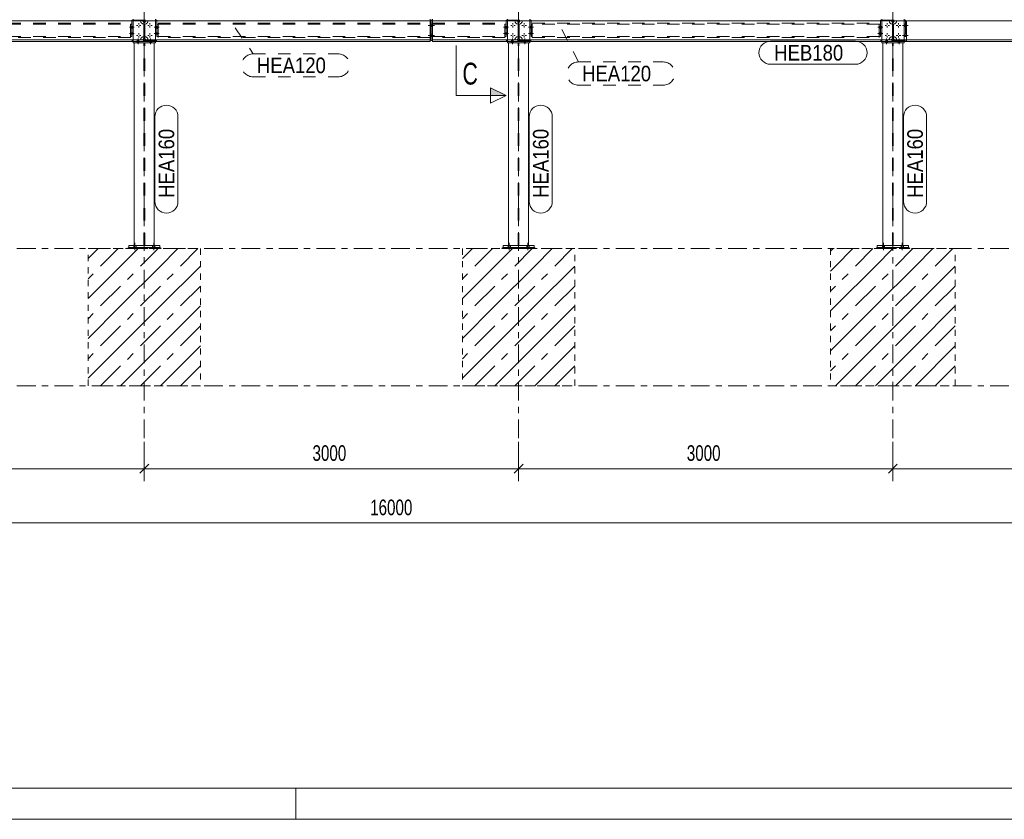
# Model space of a CAD drawing. Header units: millimetres. Extents: x -66 to 775, y -448 to 146.
# Tile 5 of 30: x 101 to 259, y -448 to -320. Entities that reach past the tile are written whole.
import ezdxf

# ---------------------------------------------------------------- set-up
doc = ezdxf.new("R2010")
doc.units = ezdxf.units.MM
for name, pattern in [('XKITLINE00', [0]), ('XKITLINE01', [4, 1, -1, 1, -1]), ('XKITLINE02', [4, 2, -2]), ('XKITLINE03', [6, 3, -1, 1, -1])]:
    doc.linetypes.add(name, pattern=pattern)
for name, color, linetype, lineweight in [('Kóta', 4, 'Continuous', 0), ('List výkresu', 3, 'Continuous', 0), ('Mřížka', 4, 'Continuous', 0), ('Prvek', 2, 'Continuous', 0), ('Značka prvku', 2, 'Continuous', 0), ('Řez', 7, 'Continuous', 0), ('Šroub', 3, 'Continuous', 0)]:
    doc.layers.add(name, color=color, linetype=linetype, lineweight=lineweight)
doc.styles.add('ARIAL', font='arial.ttf')
doc.styles.add('ARIAL_NARROW', font='ARIALN.TTF')

msp = doc.modelspace()

# ---------------------------------------------------------------- hatches: boundary and pattern name
at = {"layer": 'Řez'}
msp.add_hatch(color=6, dxfattribs=at).paths.add_polyline_path([(176.5, -331.09), (179, -332.34), (176.5, -332.34)], flags=17)

# ---------------------------------------------------------------- linework, layer by layer
at = {"layer": 'Kóta', "color": 7, "linetype": 'XKITLINE00', "lineweight": 0}
for p, q in [((121, -387.9), (121, -394.19)), ((121, -387.9), (121, -394.19)), ((181, -387.9), (181, -394.19)), ((181, -387.9), (181, -394.19)), ((241, -387.9), (241, -394.19)), ((241, -387.9), (241, -394.19)), ((61, -392.19), (121, -392.19)), ((121.71, -391.48), (120.29, -392.9)), ((121.71, -391.48), (120.29, -392.9)), ((121, -392.19), (181, -392.19)), ((181.71, -391.48), (180.29, -392.9)), ((181.71, -391.48), (180.29, -392.9)), ((181, -392.19), (241, -392.19)), ((241.71, -391.48), (240.29, -392.9)), ((241.71, -391.48), (240.29, -392.9)), ((241, -392.19), (321, -392.19)), ((1, -400.9), (321, -400.9))]:
    msp.add_line(p, q, dxfattribs=at)
at = {"layer": 'Kóta', "color": 3}
for p in [(121, -392.19), (121, -392.19), (181, -392.19), (181, -392.19), (241, -392.19), (241, -392.19)]:
    msp.add_point(p, dxfattribs=at)
at = {"layer": 'List výkresu', "color": 7, "linetype": 'XKITLINE00', "lineweight": 0}
for p, q in [((-60.71, -443.42), (770.29, -443.42)), ((145.29, -448.42), (145.29, -443.42)), ((-65.71, -448.42), (775.29, -448.42))]:
    msp.add_line(p, q, dxfattribs=at)
at = {"layer": 'Mřížka', "color": 1, "linetype": 'XKITLINE03', "lineweight": 0}
for p, q in [((121, -393.28), (121, -222.92)), ((181, -393.28), (181, -222.92)), ((241, -393.28), (241, -222.92)), ((-19.41, -356.9), (347.2, -356.9)), ((-19.41, -378.9), (347.2, -378.9))]:
    msp.add_line(p, q, dxfattribs=at)
at = {"layer": 'Prvek', "color": 3, "linetype": 'XKITLINE00', "lineweight": 0}
for p, q in [((-0.8, -320.38), (166.8, -320.38)), ((166.8, -320.1), (166.8, -320.38)), ((167, -320.26), (166.8, -320.26)), ((166.8, -323.54), (166.8, -320.26)), ((167, -323.54), (167, -320.26)), ((167.2, -320.26), (167, -320.26)), ((167, -323.54), (167, -320.26)), ((167.2, -320.38), (167.2, -320.1)), ((167.2, -323.54), (167.2, -320.26)), ((322.8, -320.38), (167.2, -320.38)), ((166.8, -323.42), (-0.8, -323.42)), ((166.8, -323.42), (166.8, -323.7)), ((167, -323.54), (166.8, -323.54)), ((167.2, -323.54), (167, -323.54)), ((167.2, -323.7), (167.2, -323.42)), ((322.8, -323.42), (167.2, -323.42)), ((166.8, -323.7), (-0.8, -323.7)), ((119.2, -323.7), (119.2, -323.9)), ((119.2, -323.9), (122.8, -323.9)), ((119.4, -356.4), (119.4, -323.9)), ((122.6, -323.9), (122.6, -356.4)), ((122.8, -323.7), (122.8, -323.9)), ((287.04, -323.7), (167.2, -323.7)), ((179.2, -323.7), (179.2, -323.9)), ((179.2, -323.9), (182.8, -323.9)), ((179.4, -356.4), (179.4, -323.9)), ((182.6, -323.9), (182.6, -356.4)), ((182.8, -323.7), (182.8, -323.9)), ((239.2, -323.7), (239.2, -323.9)), ((239.2, -323.9), (242.8, -323.9)), ((239.4, -356.4), (239.4, -323.9)), ((242.6, -323.9), (242.6, -356.4)), ((242.8, -323.7), (242.8, -323.9)), ((118.3, -356.9), (118.5, -356.7)), ((118.5, -356.4), (123.5, -356.4)), ((118.5, -356.4), (118.5, -356.7)), ((123.5, -356.7), (118.5, -356.7)), ((118.5, -356.7), (123.5, -356.7)), ((123.5, -356.4), (123.5, -356.7)), ((123.7, -356.9), (123.5, -356.7)), ((178.3, -356.9), (178.5, -356.7)), ((178.5, -356.4), (183.5, -356.4)), ((178.5, -356.4), (178.5, -356.7)), ((183.5, -356.7), (178.5, -356.7)), ((178.5, -356.7), (183.5, -356.7)), ((183.5, -356.4), (183.5, -356.7)), ((183.7, -356.9), (183.5, -356.7)), ((238.5, -356.7), (238.3, -356.9)), ((238.5, -356.4), (243.5, -356.4)), ((238.5, -356.4), (238.5, -356.7)), ((243.5, -356.7), (238.5, -356.7)), ((238.5, -356.7), (243.5, -356.7)), ((243.5, -356.4), (243.5, -356.7)), ((243.7, -356.9), (243.5, -356.7))]:
    msp.add_line(p, q, dxfattribs=at)
at = {"layer": 'Prvek', "color": 7, "linetype": 'XKITLINE02', "lineweight": 0}
for p, q in [((119, -320.26), (119, -323.54)), ((119, -320.26), (119.2, -320.26)), ((119.2, -320.1), (119.2, -320.38)), ((119.2, -320.26), (119.2, -323.54)), ((119.2, -320.26), (122.8, -320.26)), ((119.2, -323.54), (119.2, -320.26)), ((119.2, -320.26), (122.8, -320.26)), ((119.2, -323.54), (119.2, -320.26)), ((119.2, -320.38), (120.61, -320.38)), ((119.2, -320.38), (120.41, -320.38)), ((119.2, -323.42), (119.2, -320.38)), ((120.41, -320.41), (120.41, -320.38)), ((120.41, -320.38), (120.41, -320.41)), ((120.61, -320.38), (120.73, -320.41)), ((121.08, -320.38), (120.92, -320.38)), ((120.92, -320.38), (120.92, -323.42)), ((121.08, -323.42), (121.08, -320.38)), ((121.27, -320.41), (121.39, -320.38)), ((121.39, -320.38), (122.8, -320.38)), ((121.59, -320.38), (122.8, -320.38)), ((121.59, -320.41), (121.59, -320.38)), ((121.59, -320.38), (121.59, -320.41)), ((122.8, -320.38), (122.8, -320.1)), ((122.8, -320.26), (122.8, -323.54)), ((122.8, -320.26), (122.8, -323.54)), ((122.8, -320.26), (122.8, -323.54)), ((122.8, -320.26), (123, -320.26)), ((122.8, -323.42), (122.8, -320.38)), ((123, -320.26), (123, -323.54)), ((166.8, -320.38), (166.8, -323.42)), ((167.2, -323.42), (167.2, -320.38)), ((179, -320.26), (179, -323.54)), ((179, -320.26), (179.2, -320.26)), ((179.2, -320.1), (179.2, -320.38)), ((179.2, -320.26), (182.8, -320.26)), ((179.2, -323.54), (179.2, -320.26)), ((179.2, -320.26), (182.8, -320.26)), ((179.2, -323.54), (179.2, -320.26)), ((179.2, -320.26), (179.2, -323.54)), ((179.2, -320.38), (180.62, -320.38)), ((180.41, -320.38), (179.2, -320.38)), ((179.2, -323.42), (179.2, -320.38)), ((180.41, -320.41), (180.41, -320.38)), ((180.41, -320.38), (180.41, -320.41)), ((180.62, -320.38), (180.73, -320.41)), ((181.08, -320.38), (180.92, -320.38)), ((180.92, -320.38), (180.92, -323.42)), ((181.08, -323.42), (181.08, -320.38)), ((181.27, -320.41), (181.38, -320.38)), ((181.38, -320.38), (182.8, -320.38)), ((182.8, -320.38), (181.59, -320.38)), ((181.59, -320.41), (181.59, -320.38)), ((181.59, -320.38), (181.59, -320.41)), ((182.8, -320.38), (182.8, -320.1)), ((182.8, -320.26), (182.8, -323.54)), ((182.8, -320.26), (182.8, -323.54)), ((182.8, -320.26), (182.8, -323.54)), ((182.8, -320.26), (183, -320.26)), ((182.8, -323.42), (182.8, -320.38)), ((183, -320.26), (183, -323.54)), ((239, -320.26), (239, -323.54)), ((239, -320.26), (239.2, -320.26)), ((239.2, -320.1), (239.2, -320.38)), ((239.2, -320.26), (239.2, -323.54)), ((239.2, -320.26), (242.8, -320.26)), ((239.2, -323.54), (239.2, -320.26)), ((239.2, -320.26), (242.8, -320.26)), ((239.2, -323.54), (239.2, -320.26)), ((239.2, -320.38), (240.62, -320.38)), ((240.41, -320.38), (239.2, -320.38)), ((239.2, -323.42), (239.2, -320.38)), ((240.41, -320.41), (240.41, -320.38)), ((240.41, -320.38), (240.41, -320.41)), ((240.62, -320.38), (240.73, -320.41)), ((241.08, -320.38), (240.92, -320.38)), ((240.92, -320.38), (240.92, -323.42)), ((241.08, -323.42), (241.08, -320.38)), ((241.27, -320.41), (241.38, -320.38)), ((241.38, -320.38), (242.8, -320.38)), ((242.8, -320.38), (241.59, -320.38)), ((241.59, -320.41), (241.59, -320.38)), ((241.59, -320.38), (241.59, -320.41)), ((242.8, -320.38), (242.8, -320.1)), ((242.8, -320.26), (242.8, -323.54)), ((242.8, -320.26), (243, -320.26)), ((242.8, -320.26), (242.8, -323.54)), ((242.8, -320.26), (242.8, -323.54)), ((242.8, -323.42), (242.8, -320.38)), ((243, -320.26), (243, -323.54)), ((243, -320.38), (243, -323.42)), ((243, -320.38), (243.2, -320.38)), ((243.2, -323.7), (243.2, -320.1)), ((318.8, -320.38), (243.2, -320.38)), ((243.2, -320.38), (243.2, -323.42)), ((63.2, -320.76), (118.8, -320.76)), ((63.2, -320.92), (118.8, -320.92)), ((118.8, -323.04), (118.8, -320.76)), ((118.8, -320.92), (118.8, -322.88)), ((118.8, -320.92), (119, -320.92)), ((119, -320.92), (119, -322.88)), ((120.43, -320.51), (120.41, -320.41)), ((120.41, -320.41), (120.43, -320.51)), ((120.91, -320.88), (120.78, -320.87)), ((120.78, -320.87), (120.91, -320.88)), ((120.89, -320.57), (120.92, -320.68)), ((120.91, -322.92), (120.91, -320.88)), ((120.92, -323.12), (120.92, -320.68)), ((121.08, -320.68), (121.11, -320.57)), ((121.08, -323.12), (121.08, -320.68)), ((121.09, -320.88), (121.22, -320.87)), ((121.22, -320.87), (121.09, -320.88)), ((121.09, -322.92), (121.09, -320.88)), ((121.57, -320.51), (121.59, -320.41)), ((121.59, -320.41), (121.57, -320.51)), ((123, -320.92), (123, -322.88)), ((123, -320.92), (123.2, -320.92)), ((123.2, -323.04), (123.2, -320.76)), ((123.2, -320.76), (178.8, -320.76)), ((123.2, -320.92), (178.8, -320.92)), ((123.2, -320.92), (123.2, -322.88)), ((178.8, -323.04), (178.8, -320.76)), ((178.8, -320.92), (178.8, -322.88)), ((178.8, -320.92), (179, -320.92)), ((179, -320.92), (179, -322.88)), ((180.43, -320.51), (180.41, -320.41)), ((180.41, -320.41), (180.43, -320.51)), ((180.91, -320.88), (180.78, -320.87)), ((180.78, -320.87), (180.91, -320.88)), ((180.89, -320.57), (180.91, -320.68)), ((180.91, -323.12), (180.91, -320.68)), ((180.91, -322.92), (180.91, -320.88)), ((181.09, -320.68), (181.11, -320.57)), ((181.09, -323.12), (181.09, -320.68)), ((181.09, -320.88), (181.22, -320.87)), ((181.22, -320.87), (181.09, -320.88)), ((181.09, -322.92), (181.09, -320.88)), ((181.57, -320.51), (181.59, -320.41)), ((181.59, -320.41), (181.57, -320.51)), ((183, -320.92), (183, -322.88)), ((183, -320.92), (183.2, -320.92)), ((183.2, -323.04), (183.2, -320.76)), ((183.2, -320.76), (238.8, -320.76)), ((238.8, -320.92), (183.2, -320.92)), ((183.2, -320.92), (183.2, -322.88)), ((238.8, -323.04), (238.8, -320.76)), ((238.8, -320.92), (238.8, -322.88)), ((238.8, -320.92), (239, -320.92)), ((239, -320.92), (239, -322.88)), ((240.43, -320.51), (240.41, -320.41)), ((240.41, -320.41), (240.43, -320.51)), ((240.91, -320.88), (240.78, -320.87)), ((240.78, -320.87), (240.91, -320.88)), ((240.89, -320.57), (240.91, -320.68)), ((240.91, -323.12), (240.91, -320.68)), ((240.91, -322.92), (240.91, -320.88)), ((241.09, -320.68), (241.11, -320.57)), ((241.09, -323.12), (241.09, -320.68)), ((241.09, -320.88), (241.22, -320.87)), ((241.22, -320.87), (241.09, -320.88)), ((241.09, -322.92), (241.09, -320.88)), ((241.57, -320.51), (241.59, -320.41)), ((241.59, -320.41), (241.57, -320.51)), ((63.2, -322.88), (118.8, -322.88)), ((118.8, -323.04), (63.2, -323.04)), ((118.8, -322.88), (119, -322.88)), ((119, -323.54), (119.2, -323.54)), ((120.61, -323.42), (119.2, -323.42)), ((119.2, -323.42), (119.2, -323.7)), ((120.41, -323.42), (119.2, -323.42)), ((122.8, -323.54), (119.2, -323.54)), ((122.8, -323.54), (119.2, -323.54)), ((120.41, -323.42), (120.42, -323.34)), ((120.42, -323.34), (120.41, -323.42)), ((120.42, -323.34), (120.43, -323.3)), ((120.43, -323.3), (120.42, -323.34)), ((120.73, -323.4), (120.61, -323.42)), ((120.78, -322.94), (120.91, -322.92)), ((120.91, -322.92), (120.78, -322.94)), ((120.92, -323.12), (120.89, -323.24)), ((120.92, -323.42), (121.08, -323.42)), ((121.11, -323.24), (121.08, -323.12)), ((121.22, -322.94), (121.09, -322.92)), ((121.09, -322.92), (121.22, -322.94)), ((121.39, -323.42), (121.27, -323.4)), ((121.39, -323.42), (122.8, -323.42)), ((121.58, -323.34), (121.57, -323.3)), ((121.57, -323.3), (121.58, -323.34)), ((121.59, -323.42), (121.58, -323.34)), ((121.58, -323.34), (121.59, -323.42)), ((121.59, -323.42), (122.8, -323.42)), ((122.8, -323.7), (122.8, -323.42)), ((122.8, -323.54), (123, -323.54)), ((123, -322.88), (123.2, -322.88)), ((123.2, -322.88), (178.8, -322.88)), ((178.8, -323.04), (123.2, -323.04)), ((178.8, -322.88), (179, -322.88)), ((179, -323.54), (179.2, -323.54)), ((180.62, -323.42), (179.2, -323.42)), ((179.2, -323.42), (179.2, -323.7)), ((180.41, -323.42), (179.2, -323.42)), ((182.8, -323.54), (179.2, -323.54)), ((182.8, -323.54), (179.2, -323.54)), ((180.41, -323.42), (180.42, -323.34)), ((180.42, -323.34), (180.41, -323.42)), ((180.42, -323.34), (180.43, -323.3)), ((180.43, -323.3), (180.42, -323.34)), ((180.73, -323.4), (180.62, -323.42)), ((180.78, -322.94), (180.91, -322.92)), ((180.91, -322.92), (180.78, -322.94)), ((180.91, -323.12), (180.89, -323.24)), ((180.92, -323.42), (181.08, -323.42)), ((181.22, -322.94), (181.09, -322.92)), ((181.09, -322.92), (181.22, -322.94)), ((181.11, -323.24), (181.09, -323.12)), ((181.38, -323.42), (181.27, -323.4)), ((181.38, -323.42), (182.8, -323.42)), ((181.58, -323.34), (181.57, -323.3)), ((181.57, -323.3), (181.58, -323.34)), ((181.59, -323.42), (181.58, -323.34)), ((181.58, -323.34), (181.59, -323.42)), ((181.59, -323.42), (182.8, -323.42)), ((182.8, -323.7), (182.8, -323.42)), ((182.8, -323.54), (183, -323.54)), ((183, -322.88), (183.2, -322.88)), ((238.8, -322.88), (183.2, -322.88)), ((183.2, -323.04), (238.8, -323.04)), ((238.8, -322.88), (239, -322.88)), ((239, -323.54), (239.2, -323.54)), ((240.62, -323.42), (239.2, -323.42)), ((239.2, -323.42), (239.2, -323.7)), ((240.41, -323.42), (239.2, -323.42)), ((242.8, -323.54), (239.2, -323.54)), ((242.8, -323.54), (239.2, -323.54)), ((240.41, -323.42), (240.42, -323.34)), ((240.42, -323.34), (240.41, -323.42)), ((240.42, -323.34), (240.43, -323.3)), ((240.43, -323.3), (240.42, -323.34)), ((240.73, -323.4), (240.62, -323.42)), ((240.78, -322.94), (240.91, -322.92)), ((240.91, -322.92), (240.78, -322.94)), ((240.91, -323.12), (240.89, -323.24)), ((240.92, -323.42), (241.08, -323.42)), ((241.22, -322.94), (241.09, -322.92)), ((241.09, -322.92), (241.22, -322.94)), ((241.11, -323.24), (241.09, -323.12)), ((241.38, -323.42), (241.27, -323.4)), ((241.38, -323.42), (242.8, -323.42)), ((241.58, -323.34), (241.57, -323.3)), ((241.57, -323.3), (241.58, -323.34)), ((241.59, -323.42), (241.58, -323.34)), ((241.58, -323.34), (241.59, -323.42)), ((241.59, -323.42), (242.8, -323.42)), ((242.8, -323.7), (242.8, -323.42)), ((242.8, -323.54), (243, -323.54)), ((243, -323.42), (243.2, -323.42)), ((318.8, -323.42), (243.2, -323.42)), ((119.2, -323.7), (122.8, -323.7)), ((119.2, -323.7), (122.8, -323.7)), ((119.4, -323.9), (122.6, -323.9)), ((120.94, -356.4), (120.94, -323.9)), ((121.06, -356.4), (121.06, -323.9)), ((179.2, -323.7), (182.8, -323.7)), ((179.2, -323.7), (182.8, -323.7)), ((182.6, -323.9), (179.4, -323.9)), ((180.94, -356.4), (180.94, -323.9)), ((181.06, -356.4), (181.06, -323.9)), ((239.2, -323.7), (242.8, -323.7)), ((239.2, -323.7), (242.8, -323.7)), ((242.6, -323.9), (239.4, -323.9)), ((240.94, -356.4), (240.94, -323.9)), ((241.06, -356.4), (241.06, -323.9)), ((243.2, -323.7), (287.04, -323.7)), ((119.4, -356.4), (122.6, -356.4)), ((182.6, -356.4), (179.4, -356.4)), ((242.6, -356.4), (239.4, -356.4)), ((123.7, -356.9), (118.3, -356.9)), ((183.7, -356.9), (178.3, -356.9)), ((238.3, -356.9), (243.7, -356.9))]:
    msp.add_line(p, q, dxfattribs=at)
at = {"layer": 'Prvek', "color": 7, "linetype": 'XKITLINE00', "lineweight": 0}
for p, q in [((112, -358.5), (113.6, -356.9)), ((114, -359.7), (116.8, -356.9)), ((117.2, -359.7), (120, -356.9)), ((120.4, -359.7), (123.2, -356.9)), ((123.6, -359.7), (126.4, -356.9)), ((126.8, -359.7), (129.6, -356.9)), ((172, -358.5), (173.6, -356.9)), ((174, -359.7), (176.8, -356.9)), ((177.2, -359.7), (180, -356.9)), ((180.4, -359.7), (183.2, -356.9)), ((183.6, -359.7), (186.4, -356.9)), ((186.8, -359.7), (189.6, -356.9)), ((231, -357.3), (231.4, -356.9)), ((231.8, -359.7), (234.6, -356.9)), ((235, -359.7), (237.8, -356.9)), ((238.2, -359.7), (241, -356.9)), ((241.4, -359.7), (244.2, -356.9)), ((244.6, -359.7), (247.4, -356.9)), ((247.8, -359.7), (250.6, -356.9)), ((112, -364.9), (117.2, -359.7)), ((117.2, -366.1), (123.6, -359.7)), ((117.2, -359.7), (117.2, -359.7)), ((123.6, -366.1), (130, -359.7)), ((123.6, -359.7), (123.6, -359.7)), ((130, -359.7), (130, -359.7)), ((130, -359.7), (130, -359.7)), ((172, -364.9), (177.2, -359.7)), ((177.2, -366.1), (183.6, -359.7)), ((177.2, -359.7), (177.2, -359.7)), ((183.6, -366.1), (190, -359.7)), ((183.6, -359.7), (183.6, -359.7)), ((190, -359.7), (190, -359.7)), ((190, -359.7), (190, -359.7)), ((231, -360.5), (231.8, -359.7)), ((231.8, -366.1), (238.2, -359.7)), ((231.8, -359.7), (231.8, -359.7)), ((238.2, -366.1), (244.6, -359.7)), ((238.2, -359.7), (238.2, -359.7)), ((244.6, -366.1), (251, -359.7)), ((244.6, -359.7), (244.6, -359.7)), ((251, -359.7), (251, -359.7)), ((251, -359.7), (251, -359.7)), ((112, -361.75), (112.82, -360.93)), ((118.28, -361.87), (119.22, -360.93)), ((124.68, -361.87), (125.62, -360.93)), ((172, -361.75), (172.82, -360.93)), ((178.28, -361.87), (179.22, -360.93)), ((184.68, -361.87), (185.62, -360.93)), ((232.88, -361.87), (233.82, -360.93)), ((239.28, -361.87), (240.22, -360.93)), ((245.68, -361.87), (246.62, -360.93)), ((114, -366.1), (117.2, -362.9)), ((120.4, -366.1), (123.6, -362.9)), ((126.8, -366.1), (130, -362.9)), ((174, -366.1), (177.2, -362.9)), ((180.4, -366.1), (183.6, -362.9)), ((186.8, -366.1), (190, -362.9)), ((231, -363.7), (231.8, -362.9)), ((235, -366.1), (238.2, -362.9)), ((241.4, -366.1), (244.6, -362.9)), ((247.8, -366.1), (251, -362.9)), ((112, -371.3), (117.2, -366.1)), ((117.2, -372.5), (123.6, -366.1)), ((117.2, -366.1), (117.2, -366.1)), ((123.6, -372.5), (130, -366.1)), ((123.6, -366.1), (123.6, -366.1)), ((130, -366.1), (130, -366.1)), ((130, -366.1), (130, -366.1)), ((172, -371.3), (177.2, -366.1)), ((177.2, -372.5), (183.6, -366.1)), ((177.2, -366.1), (177.2, -366.1)), ((183.6, -372.5), (190, -366.1)), ((183.6, -366.1), (183.6, -366.1)), ((190, -366.1), (190, -366.1)), ((190, -366.1), (190, -366.1)), ((231, -366.9), (231.8, -366.1)), ((231.8, -372.5), (238.2, -366.1)), ((231.8, -366.1), (231.8, -366.1)), ((238.2, -372.5), (244.6, -366.1)), ((238.2, -366.1), (238.2, -366.1)), ((244.6, -372.5), (251, -366.1)), ((244.6, -366.1), (244.6, -366.1)), ((251, -366.1), (251, -366.1)), ((251, -366.1), (251, -366.1)), ((112, -368.15), (112.82, -367.33)), ((118.28, -368.27), (119.22, -367.33)), ((124.68, -368.27), (125.62, -367.33)), ((172, -368.15), (172.82, -367.33)), ((178.28, -368.27), (179.22, -367.33)), ((184.68, -368.27), (185.62, -367.33)), ((232.88, -368.27), (233.82, -367.33)), ((239.28, -368.27), (240.22, -367.33)), ((245.68, -368.27), (246.62, -367.33)), ((114, -372.5), (117.2, -369.3)), ((120.4, -372.5), (123.6, -369.3)), ((126.8, -372.5), (130, -369.3)), ((174, -372.5), (177.2, -369.3)), ((180.4, -372.5), (183.6, -369.3)), ((186.8, -372.5), (190, -369.3)), ((231, -370.1), (231.8, -369.3)), ((235, -372.5), (238.2, -369.3)), ((241.4, -372.5), (244.6, -369.3)), ((247.8, -372.5), (251, -369.3)), ((112, -377.7), (117.2, -372.5)), ((112, -374.55), (112.82, -373.73)), ((117.2, -378.9), (123.6, -372.5)), ((117.2, -372.5), (117.2, -372.5)), ((118.28, -374.67), (119.22, -373.73)), ((123.6, -378.9), (130, -372.5)), ((123.6, -372.5), (123.6, -372.5)), ((124.68, -374.67), (125.62, -373.73)), ((130, -372.5), (130, -372.5)), ((130, -372.5), (130, -372.5)), ((172, -377.7), (177.2, -372.5)), ((172, -374.55), (172.82, -373.73)), ((177.2, -378.9), (183.6, -372.5)), ((177.2, -372.5), (177.2, -372.5)), ((178.28, -374.67), (179.22, -373.73)), ((183.6, -378.9), (190, -372.5)), ((183.6, -372.5), (183.6, -372.5)), ((184.68, -374.67), (185.62, -373.73)), ((190, -372.5), (190, -372.5)), ((190, -372.5), (190, -372.5)), ((231, -373.3), (231.8, -372.5)), ((231.8, -378.9), (238.2, -372.5)), ((231.8, -372.5), (231.8, -372.5)), ((232.88, -374.67), (233.82, -373.73)), ((238.2, -378.9), (244.6, -372.5)), ((238.2, -372.5), (238.2, -372.5)), ((239.28, -374.67), (240.22, -373.73)), ((244.6, -378.9), (251, -372.5)), ((244.6, -372.5), (244.6, -372.5)), ((245.68, -374.67), (246.62, -373.73)), ((251, -372.5), (251, -372.5)), ((251, -372.5), (251, -372.5)), ((114, -378.9), (117.2, -375.7)), ((120.4, -378.9), (123.6, -375.7)), ((126.8, -378.9), (130, -375.7)), ((174, -378.9), (177.2, -375.7)), ((180.4, -378.9), (183.6, -375.7)), ((186.8, -378.9), (190, -375.7)), ((231, -376.5), (231.8, -375.7)), ((235, -378.9), (238.2, -375.7)), ((241.4, -378.9), (244.6, -375.7)), ((247.8, -378.9), (251, -375.7)), ((117.2, -378.9), (117.2, -378.9)), ((123.6, -378.9), (123.6, -378.9)), ((130, -378.9), (130, -378.9)), ((130, -378.9), (130, -378.9)), ((177.2, -378.9), (177.2, -378.9)), ((183.6, -378.9), (183.6, -378.9)), ((190, -378.9), (190, -378.9)), ((190, -378.9), (190, -378.9)), ((231.8, -378.9), (231.8, -378.9)), ((238.2, -378.9), (238.2, -378.9)), ((244.6, -378.9), (244.6, -378.9)), ((251, -378.9), (251, -378.9)), ((251, -378.9), (251, -378.9))]:
    msp.add_line(p, q, dxfattribs=at)
at = {"layer": 'Prvek', "color": 7, "linetype": 'XKITLINE01', "lineweight": 0}
for p, q in [((112, -356.9), (130, -356.9)), ((112, -378.9), (112, -356.9)), ((130, -356.9), (130, -378.9)), ((190, -356.9), (172, -356.9)), ((172, -356.9), (172, -378.9)), ((190, -378.9), (190, -356.9)), ((251, -356.9), (231, -356.9)), ((231, -356.9), (231, -378.9)), ((251, -378.9), (251, -356.9)), ((130, -378.9), (112, -378.9)), ((172, -378.9), (190, -378.9)), ((231, -378.9), (251, -378.9))]:
    msp.add_line(p, q, dxfattribs=at)
at = {"layer": 'Prvek', "color": 7, "linetype": 'XKITLINE02', "lineweight": 0}
for centre, radius, start, end in [((120.91, -320.38), 0.5, 195, 255), ((120.91, -320.38), 0.5, 195, 255), ((120.61, -320.68), 0.3, 22.5, 67.5), ((121.39, -320.68), 0.3, 112.5, 157.5), ((121.09, -320.38), 0.5, 285, 345), ((121.09, -320.38), 0.5, 285, 345), ((180.91, -320.38), 0.5, 195, 255), ((180.91, -320.38), 0.5, 195, 255), ((180.62, -320.68), 0.3, 22.5, 67.5), ((181.38, -320.68), 0.3, 112.5, 157.5), ((181.09, -320.38), 0.5, 285, 345), ((181.09, -320.38), 0.5, 285, 345), ((240.91, -320.38), 0.5, 195, 255), ((240.91, -320.38), 0.5, 195, 255), ((240.62, -320.68), 0.3, 22.5, 67.5), ((241.38, -320.68), 0.3, 112.5, 157.5), ((241.09, -320.38), 0.5, 285, 345), ((241.09, -320.38), 0.5, 285, 345), ((120.91, -323.42), 0.5, 105, 165), ((120.91, -323.42), 0.5, 105, 165), ((120.61, -323.12), 0.3, 292.5, 337.5), ((121.39, -323.12), 0.3, 202.5, 247.5), ((121.09, -323.42), 0.5, 15, 75), ((121.09, -323.42), 0.5, 15, 75), ((180.91, -323.42), 0.5, 105, 165), ((180.91, -323.42), 0.5, 105, 165), ((180.62, -323.12), 0.3, 292.5, 337.5), ((181.38, -323.12), 0.3, 202.5, 247.5), ((181.09, -323.42), 0.5, 15, 75), ((181.09, -323.42), 0.5, 15, 75), ((240.91, -323.42), 0.5, 105, 165), ((240.91, -323.42), 0.5, 105, 165), ((240.62, -323.12), 0.3, 292.5, 337.5), ((241.38, -323.12), 0.3, 202.5, 247.5), ((241.09, -323.42), 0.5, 15, 75), ((241.09, -323.42), 0.5, 15, 75)]:
    msp.add_arc(centre, radius, start, end, dxfattribs=at)
at = {"layer": 'Značka prvku', "color": 7, "linetype": 'XKITLINE02', "lineweight": 0}
for p, q in [((135.58, -321.48), (138.45, -325.66)), ((187.94, -321.74), (190.58, -326.97)), ((138.45, -325.66), (152.07, -325.66)), ((190.58, -326.97), (204.19, -326.97)), ((138.45, -329.36), (152.07, -329.36)), ((190.58, -330.67), (204.19, -330.67))]:
    msp.add_line(p, q, dxfattribs=at)
at = {"layer": 'Značka prvku', "color": 7, "linetype": 'XKITLINE00', "lineweight": 0}
for p, q in [((221.38, -323.64), (235, -323.64)), ((221.38, -327.34), (235, -327.34)), ((122.7, -349.35), (122.7, -335.74)), ((126.4, -349.35), (126.4, -335.74)), ((182.7, -349.35), (182.7, -335.74)), ((186.4, -349.35), (186.4, -335.74)), ((242.7, -349.35), (242.7, -335.74)), ((246.4, -349.35), (246.4, -335.74))]:
    msp.add_line(p, q, dxfattribs=at)
for centre, start, end in [((221.38, -325.49), 90, 270), ((235, -325.49), 270, 90), ((124.55, -335.74), 0, 180), ((184.55, -335.74), 0, 180), ((244.55, -335.74), 0, 180), ((124.55, -349.35), 180, 0), ((184.55, -349.35), 180, 0), ((244.55, -349.35), 180, 0)]:
    msp.add_arc(centre, 1.85, start, end, dxfattribs=at)
at = {"layer": 'Značka prvku', "color": 7, "linetype": 'XKITLINE02', "lineweight": 0}
for centre, start, end in [((138.45, -327.51), 90, 270), ((152.07, -327.51), 270, 90), ((190.58, -328.82), 90, 270), ((204.19, -328.82), 270, 90)]:
    msp.add_arc(centre, 1.85, start, end, dxfattribs=at)
at = {"layer": 'Řez', "color": 6, "linetype": 'XKITLINE00', "lineweight": 0}
for p, q in [((171, -332.34), (171, -324.34)), ((179, -332.34), (176.5, -331.09)), ((176.5, -331.09), (176.5, -333.59)), ((171, -332.34), (179, -332.34)), ((179, -332.34), (176.5, -333.59))]:
    msp.add_line(p, q, dxfattribs=at)
at = {"layer": 'Šroub', "color": 7, "linetype": 'XKITLINE02', "lineweight": 0}
for p, q in [((119.4, -321.4), (118.6, -321.4)), ((119.4, -321.4), (118.6, -321.4)), ((119, -321.27), (118.8, -321.27)), ((119, -321.27), (118.8, -321.27)), ((119, -321.53), (118.8, -321.53)), ((119, -321.53), (118.8, -321.53)), ((119.2, -321.27), (119, -321.27)), ((119.2, -321.27), (119, -321.27)), ((119.2, -321.53), (119, -321.53)), ((119.2, -321.53), (119, -321.53)), ((122.6, -321.4), (123.4, -321.4)), ((122.6, -321.4), (123.4, -321.4)), ((122.8, -321.27), (123, -321.27)), ((122.8, -321.27), (123, -321.27)), ((122.8, -321.53), (123, -321.53)), ((122.8, -321.53), (123, -321.53)), ((123, -321.27), (123.2, -321.27)), ((123, -321.27), (123.2, -321.27)), ((123, -321.53), (123.2, -321.53)), ((123, -321.53), (123.2, -321.53)), ((166.5, -321.1), (167.5, -321.1)), ((166.8, -320.92), (167, -320.92)), ((166.8, -321.28), (167, -321.28)), ((167, -320.92), (167.2, -320.92)), ((167, -321.28), (167.2, -321.28)), ((179.4, -321.4), (178.6, -321.4)), ((179.4, -321.4), (178.6, -321.4)), ((179, -321.27), (178.8, -321.27)), ((179, -321.27), (178.8, -321.27)), ((179, -321.53), (178.8, -321.53)), ((179, -321.53), (178.8, -321.53)), ((179.2, -321.27), (179, -321.27)), ((179.2, -321.27), (179, -321.27)), ((179.2, -321.53), (179, -321.53)), ((179.2, -321.53), (179, -321.53)), ((182.6, -321.4), (183.4, -321.4)), ((182.6, -321.4), (183.4, -321.4)), ((182.8, -321.27), (183, -321.27)), ((182.8, -321.27), (183, -321.27)), ((182.8, -321.53), (183, -321.53)), ((182.8, -321.53), (183, -321.53)), ((183, -321.27), (183.2, -321.27)), ((183, -321.27), (183.2, -321.27)), ((183, -321.53), (183.2, -321.53)), ((183, -321.53), (183.2, -321.53)), ((239.4, -321.4), (238.6, -321.4)), ((239.4, -321.4), (238.6, -321.4)), ((239, -321.27), (238.8, -321.27)), ((239, -321.27), (238.8, -321.27)), ((239, -321.53), (238.8, -321.53)), ((239, -321.53), (238.8, -321.53)), ((239.2, -321.27), (239, -321.27)), ((239.2, -321.27), (239, -321.27)), ((239.2, -321.53), (239, -321.53)), ((239.2, -321.53), (239, -321.53)), ((242.55, -321.1), (243.45, -321.1)), ((242.55, -321.1), (243.45, -321.1)), ((242.8, -320.93), (243, -320.93)), ((242.8, -320.93), (243, -320.93)), ((242.8, -321.27), (243, -321.27)), ((242.8, -321.27), (243, -321.27)), ((243, -320.93), (243.2, -320.93)), ((243, -320.93), (243.2, -320.93)), ((243, -321.27), (243.2, -321.27)), ((243, -321.27), (243.2, -321.27)), ((119.4, -322.4), (118.6, -322.4)), ((119.4, -322.4), (118.6, -322.4)), ((119, -322.27), (118.8, -322.27)), ((119, -322.27), (118.8, -322.27)), ((119, -322.53), (118.8, -322.53)), ((119, -322.53), (118.8, -322.53)), ((119.2, -322.27), (119, -322.27)), ((119.2, -322.27), (119, -322.27)), ((119.2, -322.53), (119, -322.53)), ((119.2, -322.53), (119, -322.53)), ((119.87, -323.42), (119.87, -323.7)), ((119.87, -323.42), (119.87, -323.7)), ((120, -323.21), (120, -324.11)), ((120, -323.21), (120, -324.11)), ((120.13, -323.42), (120.13, -323.7)), ((120.13, -323.42), (120.13, -323.7)), ((121.87, -323.42), (121.87, -323.7)), ((121.87, -323.42), (121.87, -323.7)), ((122, -323.21), (122, -324.11)), ((122, -323.21), (122, -324.11)), ((122.13, -323.42), (122.13, -323.7)), ((122.13, -323.42), (122.13, -323.7)), ((122.6, -322.4), (123.4, -322.4)), ((122.6, -322.4), (123.4, -322.4)), ((122.8, -322.27), (123, -322.27)), ((122.8, -322.27), (123, -322.27)), ((122.8, -322.53), (123, -322.53)), ((122.8, -322.53), (123, -322.53)), ((123, -322.27), (123.2, -322.27)), ((123, -322.27), (123.2, -322.27)), ((123, -322.53), (123.2, -322.53)), ((123, -322.53), (123.2, -322.53)), ((166.5, -322.7), (167.5, -322.7)), ((166.8, -322.52), (167, -322.52)), ((166.8, -322.88), (167, -322.88)), ((167, -322.52), (167.2, -322.52)), ((167, -322.88), (167.2, -322.88)), ((179.4, -322.4), (178.6, -322.4)), ((179.4, -322.4), (178.6, -322.4)), ((179, -322.27), (178.8, -322.27)), ((179, -322.27), (178.8, -322.27)), ((179, -322.53), (178.8, -322.53)), ((179, -322.53), (178.8, -322.53)), ((179.2, -322.27), (179, -322.27)), ((179.2, -322.27), (179, -322.27)), ((179.2, -322.53), (179, -322.53)), ((179.2, -322.53), (179, -322.53)), ((179.87, -323.42), (179.87, -323.7)), ((179.87, -323.42), (179.87, -323.7)), ((180, -323.21), (180, -324.11)), ((180, -323.21), (180, -324.11)), ((180.13, -323.42), (180.13, -323.7)), ((180.13, -323.42), (180.13, -323.7)), ((181.87, -323.42), (181.87, -323.7)), ((181.87, -323.42), (181.87, -323.7)), ((182, -323.21), (182, -324.11)), ((182, -323.21), (182, -324.11)), ((182.13, -323.42), (182.13, -323.7)), ((182.13, -323.42), (182.13, -323.7)), ((182.6, -322.4), (183.4, -322.4)), ((182.6, -322.4), (183.4, -322.4)), ((182.8, -322.27), (183, -322.27)), ((182.8, -322.27), (183, -322.27)), ((182.8, -322.53), (183, -322.53)), ((182.8, -322.53), (183, -322.53)), ((183, -322.27), (183.2, -322.27)), ((183, -322.27), (183.2, -322.27)), ((183, -322.53), (183.2, -322.53)), ((183, -322.53), (183.2, -322.53)), ((239.4, -322.4), (238.6, -322.4)), ((239.4, -322.4), (238.6, -322.4)), ((239, -322.27), (238.8, -322.27)), ((239, -322.27), (238.8, -322.27)), ((239, -322.53), (238.8, -322.53)), ((239, -322.53), (238.8, -322.53)), ((239.2, -322.27), (239, -322.27)), ((239.2, -322.27), (239, -322.27)), ((239.2, -322.53), (239, -322.53)), ((239.2, -322.53), (239, -322.53)), ((239.87, -323.42), (239.87, -323.7)), ((239.87, -323.42), (239.87, -323.7)), ((240, -323.21), (240, -324.11)), ((240, -323.21), (240, -324.11)), ((240.13, -323.42), (240.13, -323.7)), ((240.13, -323.42), (240.13, -323.7)), ((241.87, -323.42), (241.87, -323.7)), ((241.87, -323.42), (241.87, -323.7)), ((242, -323.21), (242, -324.11)), ((242, -323.21), (242, -324.11)), ((242.13, -323.42), (242.13, -323.7)), ((242.13, -323.42), (242.13, -323.7)), ((242.55, -322.7), (243.45, -322.7)), ((242.55, -322.7), (243.45, -322.7)), ((242.8, -322.53), (243, -322.53)), ((242.8, -322.53), (243, -322.53)), ((242.8, -322.87), (243, -322.87)), ((242.8, -322.87), (243, -322.87)), ((243, -322.53), (243.2, -322.53)), ((243, -322.53), (243.2, -322.53)), ((243, -322.87), (243.2, -322.87)), ((243, -322.87), (243.2, -322.87)), ((119.87, -323.7), (119.87, -323.9)), ((119.87, -323.7), (119.87, -323.9)), ((120.13, -323.7), (120.13, -323.9)), ((120.13, -323.7), (120.13, -323.9)), ((121.87, -323.7), (121.87, -323.9)), ((121.87, -323.7), (121.87, -323.9)), ((122.13, -323.7), (122.13, -323.9)), ((122.13, -323.7), (122.13, -323.9)), ((179.87, -323.7), (179.87, -323.9)), ((179.87, -323.7), (179.87, -323.9)), ((180.13, -323.7), (180.13, -323.9)), ((180.13, -323.7), (180.13, -323.9)), ((181.87, -323.7), (181.87, -323.9)), ((181.87, -323.7), (181.87, -323.9)), ((182.13, -323.7), (182.13, -323.9)), ((182.13, -323.7), (182.13, -323.9)), ((239.87, -323.7), (239.87, -323.9)), ((239.87, -323.7), (239.87, -323.9)), ((240.13, -323.7), (240.13, -323.9)), ((240.13, -323.7), (240.13, -323.9)), ((241.87, -323.7), (241.87, -323.9)), ((241.87, -323.7), (241.87, -323.9)), ((242.13, -323.7), (242.13, -323.9)), ((242.13, -323.7), (242.13, -323.9)), ((119.32, -356.7), (119.32, -356.4)), ((119.5, -357.13), (119.5, -355.97)), ((119.68, -356.7), (119.68, -356.4)), ((122.32, -356.7), (122.32, -356.4)), ((122.5, -357.13), (122.5, -355.97)), ((122.68, -356.7), (122.68, -356.4)), ((179.32, -356.7), (179.32, -356.4)), ((179.5, -357.13), (179.5, -355.97)), ((179.68, -356.7), (179.68, -356.4)), ((182.32, -356.7), (182.32, -356.4)), ((182.5, -357.13), (182.5, -355.97)), ((182.68, -356.7), (182.68, -356.4)), ((239.32, -356.7), (239.32, -356.4)), ((239.5, -357.13), (239.5, -355.97)), ((239.68, -356.7), (239.68, -356.4)), ((242.32, -356.7), (242.32, -356.4)), ((242.5, -357.13), (242.5, -355.97)), ((242.68, -356.7), (242.68, -356.4))]:
    msp.add_line(p, q, dxfattribs=at)
at = {"layer": 'Šroub', "color": 7, "linetype": 'XKITLINE00', "lineweight": 0}
for p, q in [((119.74, -321.1), (119.98, -321.1)), ((120.1, -320.74), (120.1, -320.98)), ((120.1, -321.46), (120.1, -321.23)), ((120.46, -321.1), (120.22, -321.1)), ((121.54, -321.1), (121.78, -321.1)), ((121.9, -320.74), (121.9, -320.98)), ((121.9, -321.46), (121.9, -321.23)), ((122.26, -321.1), (122.02, -321.1)), ((166.5, -321.1), (167.5, -321.1)), ((166.8, -320.92), (167, -320.92)), ((166.8, -321.28), (167, -321.28)), ((167, -320.92), (167.2, -320.92)), ((167, -321.28), (167.2, -321.28)), ((179.74, -321.1), (179.98, -321.1)), ((180.1, -320.74), (180.1, -320.98)), ((180.1, -321.46), (180.1, -321.23)), ((180.46, -321.1), (180.22, -321.1)), ((181.54, -321.1), (181.78, -321.1)), ((181.9, -320.74), (181.9, -320.98)), ((181.9, -321.46), (181.9, -321.23)), ((182.26, -321.1), (182.02, -321.1)), ((239.74, -321.1), (239.98, -321.1)), ((240.1, -320.74), (240.1, -320.98)), ((240.1, -321.46), (240.1, -321.23)), ((240.46, -321.1), (240.22, -321.1)), ((241.54, -321.1), (241.78, -321.1)), ((241.9, -320.74), (241.9, -320.98)), ((241.9, -321.46), (241.9, -321.23)), ((242.26, -321.1), (242.02, -321.1)), ((119.74, -322.7), (119.98, -322.7)), ((120.1, -322.34), (120.1, -322.58)), ((120.1, -323.06), (120.1, -322.83)), ((120.46, -322.7), (120.22, -322.7)), ((121.54, -322.7), (121.78, -322.7)), ((121.9, -322.34), (121.9, -322.58)), ((121.9, -323.06), (121.9, -322.83)), ((122.26, -322.7), (122.02, -322.7)), ((166.5, -322.7), (167.5, -322.7)), ((166.8, -322.52), (167, -322.52)), ((166.8, -322.88), (167, -322.88)), ((167, -322.52), (167.2, -322.52)), ((167, -322.88), (167.2, -322.88)), ((179.74, -322.7), (179.98, -322.7)), ((180.1, -322.34), (180.1, -322.58)), ((180.1, -323.06), (180.1, -322.83)), ((180.46, -322.7), (180.22, -322.7)), ((181.54, -322.7), (181.78, -322.7)), ((181.9, -322.34), (181.9, -322.58)), ((181.9, -323.06), (181.9, -322.83)), ((182.26, -322.7), (182.02, -322.7)), ((239.74, -322.7), (239.98, -322.7)), ((240.1, -322.34), (240.1, -322.58)), ((240.1, -323.06), (240.1, -322.83)), ((240.46, -322.7), (240.22, -322.7)), ((241.54, -322.7), (241.78, -322.7)), ((241.9, -322.34), (241.9, -322.58)), ((241.9, -323.06), (241.9, -322.83)), ((242.26, -322.7), (242.02, -322.7))]:
    msp.add_line(p, q, dxfattribs=at)

# ---------------------------------------------------------------- texts
at = {"layer": 'Kóta', "color": 3, "style": 'ARIAL_NARROW', "width": 0.85}
for s, p in [('3000', (147.96, -390.94)), ('3000', (207.96, -390.94)), ('16000', (157.2, -399.65))]:
    msp.add_text(s, height=2.5, dxfattribs=at).set_placement(p)
at = {"layer": 'Značka prvku', "color": 3, "style": 'ARIAL', "width": 0.85}
for s, p in [('HEB180', (221.98, -326.74)), ('HEA120', (139.05, -328.76)), ('HEA120', (191.18, -330.07))]:
    msp.add_text(s, height=2.5, dxfattribs=at).set_placement(p)
for p in [(125.8, -348.75), (185.8, -348.75), (245.8, -348.75)]:
    msp.add_text('HEA160', height=2.5, rotation=90.0002, dxfattribs=at).set_placement(p)
at = {"layer": 'Řez', "color": 6, "style": 'ARIAL_NARROW', "width": 0.85}
msp.add_text('C', height=3.5, dxfattribs=at).set_placement((172, -330.59))

doc.saveas('drawing.dxf')
